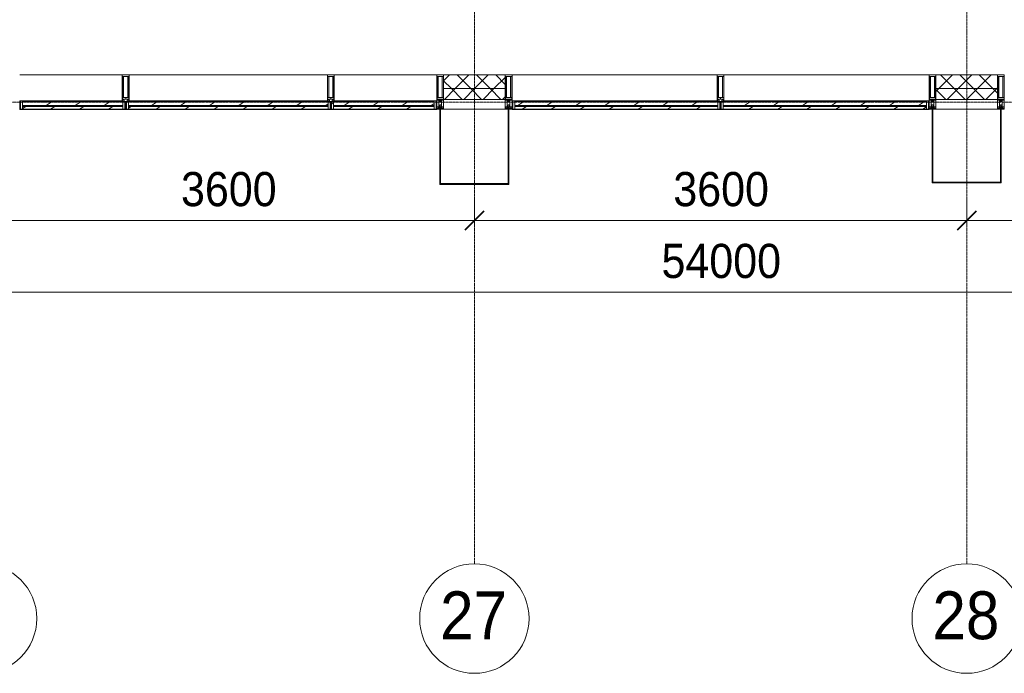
# Model space of a CAD drawing. Header units: millimetres. Extents: x 5617 to 140879, y 7718 to 151665.
# Tile 15 of 44: x 54600 to 61800, y 11226 to 16004. Entities that reach past the tile are written whole.
import ezdxf

# ---------------------------------------------------------------- set-up
doc = ezdxf.new("R2010")
doc.units = ezdxf.units.MM
doc.linetypes.add('ADSK_Линия сетки', pattern=[25, 20, -2.5, 0, -2.5])
doc.linetypes.add('Линия сетки', pattern=[25, 20, -2.5, 0, -2.5])
for name, color, linetype, lineweight in [('Импосты витража', 7, 'Continuous', 18), ('Колонны', 7, 'Continuous', 18), ('Оси', 7, 'Continuous', 9), ('Панели витража', 7, 'Continuous', 18), ('Размеры', 7, 'Continuous', 9), ('Размеры-100', 7, 'Continuous', 9), ('Стены разрез', 7, 'Continuous', 40), ('Стены штриховка', 7, 'Continuous', 40), ('Элементы узлов', 7, 'Continuous', 18)]:
    doc.layers.add(name, color=color, linetype=linetype, lineweight=lineweight)
doc.styles.add('Arial', font='arial.ttf', dxfattribs={"width": 0.9, "height": 250})
doc.styles.add('Arial_1', font='arial.ttf', dxfattribs={"width": 0.9, "height": 350})
doc.dimstyles.new('Основной_2_5_мм', dxfattribs={"dimscale": 304.8, "dimtxt": 255.06485, "dimasz": 0.463911, "dimexe": 0.492126, "dimexo": 0.492126, "dimgap": 0.098425, "dimtad": 1, "dimdec": 0, "dimdsep": 46, "dimtxsty": 'Arial', "dimblk1": 'OBLIQUE', "dimblk2": 'OBLIQUE', "dimsah": 1, "dimcen": 0.09, "dimdle": 0.492126, "dimazin": 2, "dimtfac": 1, "dimtdec": 4, "dimtix": 1, "dimtmove": 0, "dimatfit": 3, "dimfxl": 1, "dimtvp": 1, "dimtolj": 1, "dimtzin": 0, "dimlwd": 20, "dimlwe": 20, "dimarcsym": 2})
pattern_1 = [(45, (0, 0), (-70.71068, 70.71068), []), (135, (0, 0), (-70.71068, -70.71068), [])]
pattern_2 = [(225, (107287.5, 15350), (106.06602, -106.06602), [])]
pattern_3 = [(225, (106150, 15350), (106.06602, -106.06602), [])]
pattern_4 = [(225, (110512.5, 15350), (106.06602, -106.06602), [])]
pattern_5 = [(225, (108987.5, 15350), (106.06602, -106.06602), [])]
pattern_6 = [(225, (105012.5, 15350), (106.06602, -106.06602), [])]

# ---------------------------------------------------------------- blocks, each defined once
blk = doc.blocks.new('Rectangular Mullion - R_StandardFrame_50Wx250H-7119914-МКСС_К4_L01_1_4_350__Техпространство_лоток')
at = {"layer": 'Импосты витража', "color": 253, "lineweight": 5, "true_color": 0xaaaaaa}
blk.add_line((82525, 15350), (82975, 15350), dxfattribs=at)
blk = doc.blocks.new('Rectangular Mullion - 50Wx250H-2623690-МКСС_К4_L01_1_4_350__Техпространство_лоток')
at = {"layer": 'Элементы узлов', "color": 253, "lineweight": 5, "true_color": 0xaaaaaa}
for p, q in [((-25, 65.2), (-25, 250)), ((-25, 250), (0, 250)), ((-23, 237.3), (0, 237.3)), ((-23, 237.3), (-23, 73.6)), ((-14.9, 84), (-14.9, 237.3)), ((25, 250), (0, 250)), ((23, 237.3), (0, 237.3)), ((14.9, 84), (14.9, 237.3)), ((23, 237.3), (23, 73.6)), ((25, 65.2), (25, 250)), ((0, 84), (-23, 84)), ((-0.5, 73.6), (-23, 73.6)), ((0, 84), (23, 84)), ((0.5, 73.6), (23, 73.6)), ((-14, 65.2), (-25, 65.2)), ((-23.8, 14.6), (-25, 14.2)), ((-25, 0), (-25, 14.2)), ((-22.3, 17), (-23.8, 17)), ((-23.8, 17), (-23.8, 14.6)), ((-22.5, 10.6), (-23.8, 14.6)), ((-22.5, 10.6), (-23.7, 9.9)), ((-23.7, 1.3), (-23.7, 9.9)), ((-23.7, 1.3), (-11.8, 1.3)), ((-23.2, 10.2), (-22.5, 8)), ((-22.5, 8), (-22.5, 4.5)), ((-21.3, 4.5), (-22.5, 4.5)), ((-22.3, 17), (-22.3, 16)), ((-22.3, 16), (-21.3, 16)), ((-19, 17.6), (-21.3, 16)), ((-21.3, 4.5), (-21.3, 6.5)), ((-21.3, 6.5), (-14.2, 6.5)), ((-18.4, 16.6), (-19, 17.6)), ((-7.4, 16.6), (-18.4, 16.6)), ((-14.2, 6.5), (-14.2, 4.5)), ((-13.2, 4.5), (-14.2, 4.5)), ((-14, 71.3), (-14, 65.2)), ((-10, 71.3), (-14, 71.3)), ((-13.2, 4.5), (-12.2, 7.2)), ((-12.7, 7.6), (-11.3, 11.4)), ((-12.7, 7.6), (-11.8, 6.9)), ((-12.2, 9), (-12.2, 14.8)), ((-12.2, 14.8), (0, 14.8)), ((-11.8, 1.3), (-11.8, 6.9)), ((-10.5, 11.2), (-11.3, 11.4)), ((-10.5, 1.5), (-10.5, 11.2)), ((-4.8, 1.5), (-10.5, 1.5)), ((-10, 53), (-10, 71.3)), ((-8.7, 53), (-10, 53)), ((-10, 53), (-10, 17)), ((-10, 17), (-7.5, 17)), ((-8.7, 53), (-7, 54.7)), ((-8.5, 23), (-1.5, 30)), ((-8.5, 18.5), (-8.5, 23)), ((-7.5, 18.5), (-8.5, 18.5)), ((-7.5, 17), (-7.5, 18.5)), ((-7.4, 18), (-7.4, 16.6)), ((-2.6, 18), (-7.4, 18)), ((-7, 65.2), (-5.9, 67.3)), ((-7, 65.2), (-7, 54.7)), ((-4.1, 67.3), (-5.9, 67.3)), ((0, 8), (-4.8, 8)), ((-4.8, 1.5), (-4.8, 8)), ((-4.1, 67.3), (-2.9, 65.1)), ((-2.9, 65.1), (-2.9, 54.6)), ((-1.3, 53), (-2.9, 54.6)), ((-2.6, 18), (-2.6, 16.8)), ((-2.6, 16.8), (0, 16.8)), ((-1.5, 30), (0, 30)), ((0, 53), (-1.3, 53)), ((0, 53), (1.3, 53)), ((1.5, 30), (0, 30)), ((2.6, 16.8), (0, 16.8)), ((0, 14.8), (0, 16.8)), ((0, 14.8), (0, 16.8)), ((12.2, 14.8), (0, 14.8)), ((0, 0), (0, 8)), ((0, 8), (4.8, 8)), ((0, 0), (0, 8)), ((1.3, 53), (2.9, 54.6)), ((8.5, 23), (1.5, 30)), ((2.6, 18), (2.6, 16.8)), ((2.6, 18), (7.4, 18)), ((4.1, 67.3), (2.9, 65.1)), ((2.9, 65.1), (2.9, 54.6)), ((4.1, 67.3), (5.9, 67.3)), ((4.8, 1.5), (4.8, 8)), ((4.8, 1.5), (10.5, 1.5)), ((7, 65.2), (5.9, 67.3)), ((7, 65.2), (7, 54.7)), ((8.7, 53), (7, 54.7)), ((7.4, 18), (7.4, 16.6)), ((7.4, 16.6), (18.4, 16.6)), ((7.5, 18.5), (8.5, 18.5)), ((7.5, 17), (7.5, 18.5)), ((10, 17), (7.5, 17)), ((8.5, 18.5), (8.5, 23)), ((8.7, 53), (10, 53)), ((10, 71.3), (14, 71.3)), ((10, 53), (10, 71.3)), ((10, 53), (10, 17)), ((10.5, 11.2), (11.3, 11.4)), ((10.5, 1.5), (10.5, 11.2)), ((12.7, 7.6), (11.3, 11.4)), ((12.7, 7.6), (11.8, 6.9)), ((11.8, 1.3), (11.8, 6.9)), ((23.7, 1.3), (11.8, 1.3)), ((12.2, 9), (12.2, 14.8)), ((13.2, 4.5), (12.2, 7.2)), ((13.2, 4.5), (14.2, 4.5)), ((14, 71.3), (14, 65.2)), ((14, 65.2), (25, 65.2)), ((21.3, 6.5), (14.2, 6.5)), ((14.2, 6.5), (14.2, 4.5)), ((18.4, 16.6), (19, 17.6)), ((19, 17.6), (21.3, 16)), ((22.3, 16), (21.3, 16)), ((21.3, 4.5), (21.3, 6.5)), ((21.3, 4.5), (22.5, 4.5)), ((22.3, 17), (22.3, 16)), ((22.3, 17), (23.8, 17)), ((22.5, 10.6), (23.8, 14.6)), ((22.5, 10.6), (23.7, 9.9)), ((23.2, 10.2), (22.5, 8)), ((22.5, 8), (22.5, 4.5)), ((23.7, 1.3), (23.7, 9.9)), ((23.8, 17), (23.8, 14.6)), ((23.8, 14.6), (25, 14.2)), ((25, 0), (25, 14.2)), ((-25, 0), (0, 0)), ((25, 0), (0, 0))]:
    blk.add_line(p, q, dxfattribs=at)
for centre, start, end in [((-0.5, 73.1), 360, 90), ((0.5, 73.1), 90, 180)]:
    blk.add_arc(centre, 0.5, start, end, dxfattribs=at)
blk = doc.blocks.new('Rectangular Mullion - R_StandardFrame_50Wx250H-6301897-МКСС_К4_L01_1_4_350__Техпространство_лоток')
at = {"layer": 'Импосты витража', "color": 253, "lineweight": 5, "true_color": 0xaaaaaa}
for p, q in [((-25, 0), (-25, 250)), ((-25, 250), (25, 250)), ((25, 250), (25, 0)), ((-2.5, 0), (-25, 0)), ((25, 0), (2.5, 0))]:
    blk.add_line(p, q, dxfattribs=at)
blk = doc.blocks.new('A_PAN_VentilationGrill - Горизонтальные_Стекло-V36-МКСС_К4_L01_1_4_350__Техпространство_лоток')
at = {"layer": 'Панели витража', "lineweight": 5}
h = blk.add_hatch(dxfattribs=at)
h.set_pattern_fill('FP_114', color=256, style=0, pattern_type=2)
h.set_pattern_definition(pattern_2)
h.paths.add_polyline_path([(46.6, 3), (-357.5, 3), (-357.5, 0), (357.5, 0), (357.5, 3), (266.9, 3)])
h = blk.add_hatch(dxfattribs=at)
h.set_pattern_fill('FP_114', color=256, style=0, pattern_type=2)
h.set_pattern_definition(pattern_2)
h.paths.add_polyline_path([(-382.5, 0), (-382.5, -60), (-367.5, -60), (-367.5, 0)])
h.paths.add_polyline_path([(377.1, 0), (367.5, 0), (367.5, -55.2), (382.5, -55), (382.5, 0), (377.5, 0)])
h = blk.add_hatch(dxfattribs=at)
h.set_pattern_fill('FP_113', color=256, style=0, pattern_type=2)
h.set_pattern_definition([(213.056, (107287.5, 7082.59), (20.16186, -124.93236), [])])
h.paths.add_polyline_path([(46.6, 0), (-367.5, 0), (-367.5, -20), (367.5, -20), (367.5, 0), (266.9, 0)])
h = blk.add_hatch(dxfattribs=at)
h.set_pattern_fill('FP_115', color=256, style=0, pattern_type=2)
h.set_pattern_definition([(213.056, (107287.5, 7034.82), (20.16186, -124.93236), [])])
h.paths.add_polyline_path([(46.6, -26.6), (-367.5, -26.6), (-367.5, -55), (367.5, -55), (367.4, -26.6), (266.9, -26.6)])
h = blk.add_hatch(dxfattribs=at)
h.set_pattern_fill('FP_114', color=256, style=0, pattern_type=2)
h.set_pattern_definition(pattern_2)
h.paths.add_polyline_path([(362.5, -55), (-367.5, -55), (-367.5, -60), (362.5, -60), (362.5, -56.4)])
at = {"layer": 'Панели витража', "color": 253, "lineweight": 5, "true_color": 0xaaaaaa}
for p, q in [((-357.5, 3), (-387.5, 3)), ((-387.5, 3), (-387.5, -60)), ((-357.5, 0), (-357.5, 3)), ((357.5, 3), (-357.5, 3)), ((387.5, 3), (357.5, 3)), ((357.5, 3), (357.5, 0)), ((387.5, -55), (387.5, 3)), ((-387.5, -60), (-382.5, -60)), ((-382.5, -60), (-382.5, 0)), ((-382.5, 0), (-357.5, 0)), ((-367.5, -20), (-367.5, 0)), ((367.5, -20), (-367.5, -20)), ((-367.5, -20), (-367.5, -26.6)), ((-367.5, -26.6), (367.5, -26.6)), ((-367.5, -55), (-367.5, -26.6)), ((-367.5, -60), (-367.5, -55)), ((367.5, -55), (-367.5, -55)), ((362.5, -60), (-367.5, -60)), ((-357.5, 0), (357.5, 0)), ((357.5, 0), (382.5, 0)), ((367.5, 0), (367.5, -20)), ((367.5, -26.6), (367.5, -20)), ((367.5, -26.6), (367.5, -55)), ((382.5, 0), (382.5, -55))]:
    blk.add_line(p, q, dxfattribs=at)
blk = doc.blocks.new('Rectangular Mullion - R_InvisibleFrame_50Wx250H-7120486-МКСС_К4_L01_1_4_350__Техпространство_лоток')
at = {"layer": 'Импосты витража', "color": 253, "lineweight": 5, "true_color": 0xaaaaaa}
for p, q in [((85325, 15600), (86075, 15600)), ((86055, 15410), (86070, 15410))]:
    blk.add_line(p, q, dxfattribs=at)
blk = doc.blocks.new('A_PAN_VentilationGrill - Горизонтальные_Стекло-7120345-МКСС_К4_L01_1_4_350__Техпространство_лоток')
at = {"layer": 'Панели витража', "lineweight": 5}
h = blk.add_hatch(dxfattribs=at)
h.set_pattern_fill('FP_117', color=256, style=0, pattern_type=2)
h.set_pattern_definition(pattern_3)
h.paths.add_polyline_path([(-720, 3), (-720, 0), (720, 0), (720, 3), (-650.2, 3)])
h = blk.add_hatch(dxfattribs=at)
h.set_pattern_fill('FP_117', color=256, style=0, pattern_type=2)
h.set_pattern_definition(pattern_3)
h.paths.add_polyline_path([(-745, 0), (-745, -55), (-730, -55), (-730, 0)])
h.paths.add_polyline_path([(745, 0), (730, 0), (730, -55.2), (745, -55), (745, -20)])
h = blk.add_hatch(dxfattribs=at)
h.set_pattern_fill('FP_116', color=256, style=0, pattern_type=2)
h.set_pattern_definition([(213.056, (106150, 7082.59), (20.16186, -124.93236), [])])
h.paths.add_polyline_path([(720, 0), (-730, 0), (-730, -20), (730, -20), (730, 0)])
h = blk.add_hatch(dxfattribs=at)
h.set_pattern_fill('FP_118', color=256, style=0, pattern_type=2)
h.set_pattern_definition([(213.056, (106150, 7034.82), (20.16186, -124.93236), [])])
h.paths.add_polyline_path([(-727.2, -26.6), (-730, -26.6), (-729.9, -55), (730, -55), (729.9, -26.6), (-725, -26.6)])
h = blk.add_hatch(dxfattribs=at)
h.set_pattern_fill('FP_117', color=256, style=0, pattern_type=2)
h.set_pattern_definition(pattern_3)
h.paths.add_polyline_path([(725, -55), (-725, -55), (-724.1, -60), (725, -60), (725, -56.4)])
at = {"layer": 'Панели витража', "color": 253, "lineweight": 5, "true_color": 0xaaaaaa}
for p, q in [((-720, 3), (-750, 3)), ((-750, 3), (-750, -55)), ((-720, 0), (-720, 3)), ((720, 3), (-720, 3)), ((750, 3), (720, 3)), ((720, 3), (720, 0)), ((750, -55), (750, 3)), ((-745, -55), (-745, 0)), ((-745, 0), (-720, 0)), ((-730, -20), (-730, 0)), ((730, -20), (-730, -20)), ((-730, -20), (-730, -26.6)), ((-730, -26.6), (730, -26.6)), ((-730, -55), (-730, -26.6)), ((730, -55), (-730, -55)), ((725, -60), (-725, -60)), ((-720, 0), (720, 0)), ((720, 0), (745, 0)), ((730, 0), (730, -20)), ((730, -26.6), (730, -20)), ((730, -26.6), (730, -55)), ((745, 0), (745, -55))]:
    blk.add_line(p, q, dxfattribs=at)
blk = doc.blocks.new('Rectangular Mullion - R_InvisibleFrame_50Wx250H-7120340-МКСС_К4_L01_1_4_350__Техпространство_лоток')
at = {"layer": 'Импосты витража', "color": 253, "lineweight": 5, "true_color": 0xaaaaaa}
blk.add_line((105425, 15600), (106875, 15600), dxfattribs=at)
blk = doc.blocks.new('Rectangular Mullion - 50Wx250H-V6-МКСС_К4_L01_1_4_350__Техпространство_лоток')
at = {"layer": 'Элементы узлов', "color": 253, "lineweight": 5, "true_color": 0xaaaaaa}
for p, q in [((0, 250), (-25, 250)), ((-25, 250), (-25, 237.3)), ((-25, 65.2), (-25, 250)), ((-25, 250), (0, 250)), ((-23, 237.3), (0, 237.3)), ((-23, 237.3), (0, 237.3)), ((-23, 237.3), (-23, 73.6)), ((0, 237.3), (-14.9, 237.3)), ((-14.9, 237.3), (-14.9, 84)), ((-14.9, 84), (-14.9, 237.3)), ((25, 250), (0, 250)), ((25, 250), (0, 250)), ((14.9, 237.3), (0, 237.3)), ((0, 237.3), (23, 237.3)), ((23, 237.3), (0, 237.3)), ((14.9, 84), (14.9, 237.3)), ((14.9, 84), (14.9, 237.3)), ((23, 237.3), (23, 73.6)), ((25, 237.3), (25, 250)), ((25, 65.2), (25, 250)), ((-25, 73.6), (-25, 65.2)), ((0, 84), (-23, 84)), ((-23, 84), (-23, 73.6)), ((0, 84), (-23, 84)), ((-23, 73.6), (0, 73.6)), ((0, 73.6), (-23, 73.6)), ((-0.5, 73.6), (-23, 73.6)), ((-14.9, 84), (0, 84)), ((0, 84), (14.9, 84)), ((23, 84), (0, 84)), ((0, 84), (0, 73.6)), ((0, 84), (23, 84)), ((0, 73.6), (0, 84)), ((0, 73.6), (23, 73.6)), ((23, 73.6), (0, 73.6)), ((0.5, 73.6), (23, 73.6)), ((23, 73.6), (23, 84)), ((25, 65.2), (25, 73.6)), ((-25, 65.2), (-25, 60.2)), ((-10, 65.2), (-25, 65.2)), ((-25, 65.2), (-25, 60.2)), ((-25, 65.2), (-10, 65.2)), ((-10, 65.2), (-25, 65.2)), ((-10, 55), (-14, 55)), ((-14, 55), (-10, 55)), ((-10, 55), (-10, 65.2)), ((-10, 65.2), (-10, 55)), ((-10, 55), (-10, 65.2)), ((-10, 55), (0, 55)), ((0, 55), (-10, 55)), ((0, 55), (10, 55)), ((0, 55), (10, 55)), ((10, 65.2), (10, 55)), ((25, 65.2), (10, 65.2)), ((10, 55), (10, 65.2)), ((10, 65.2), (25, 65.2)), ((10, 65.2), (25, 65.2)), ((10, 55), (10, 65.2)), ((10, 55), (14, 55)), ((10, 55), (14, 55)), ((25, 65.2), (25, 60.2)), ((25, 60.2), (25, 65.2))]:
    blk.add_line(p, q, dxfattribs=at)
for centre, start, end in [((-14, 69.1), 218.97226, 270), ((-14, 69.1), 218.97226, 270), ((-14, 69.1), 218.97226, 270), ((14, 69.1), 270, 321.02774), ((14, 69.1), 270, 321.02774), ((14, 69.1), 270, 321.02774)]:
    blk.add_arc(centre, 14.1, start, end, dxfattribs=at)
blk = doc.blocks.new('Rectangular Mullion - R_InvisibleFrame_50Wx250H-V7-МКСС_К4_L01_1_4_350__Техпространство_лоток')
at = {"layer": 'Импосты витража', "color": 253, "lineweight": 5, "true_color": 0xaaaaaa}
for p, q in [((-25, 73.6), (-25, 237.3)), ((25, 237.3), (25, 73.6))]:
    blk.add_line(p, q, dxfattribs=at)
blk = doc.blocks.new('A_PAN_VentilationGrill - Горизонтальные_Стекло-V37-МКСС_К4_L01_1_4_350__Техпространство_лоток')
at = {"layer": 'Панели витража', "lineweight": 5}
h = blk.add_hatch(dxfattribs=at)
h.set_pattern_fill('FP_120', color=256, style=0, pattern_type=2)
h.set_pattern_definition(pattern_4)
h.paths.add_polyline_path([(732.5, 3), (-732.5, 3), (-732.5, 0), (732.5, 0)])
h = blk.add_hatch(dxfattribs=at)
h.set_pattern_fill('FP_120', color=256, style=0, pattern_type=2)
h.set_pattern_definition(pattern_4)
h.paths.add_polyline_path([(-757.5, 0), (-757.5, -60), (-742.5, -60), (-742.5, 0)])
h.paths.add_polyline_path([(757.5, 0), (742.5, 0), (742.5, -55.2), (757.5, -55), (757.5, -20)])
h = blk.add_hatch(dxfattribs=at)
h.set_pattern_fill('FP_119', color=256, style=0, pattern_type=2)
h.set_pattern_definition([(213.056, (110512.5, 7082.59), (20.16186, -124.93236), [])])
h.paths.add_polyline_path([(627.2, 0), (-742.5, 0), (-742.5, -20), (742.5, -20), (742.5, 0), (732.5, 0)])
h = blk.add_hatch(dxfattribs=at)
h.set_pattern_fill('FP_121', color=256, style=0, pattern_type=2)
h.set_pattern_definition([(213.056, (110512.5, 7034.82), (20.16186, -124.93236), [])])
h.paths.add_polyline_path([(-254.3, -26.6), (-742.5, -26.6), (-742.5, -55), (742.5, -55), (742.4, -26.6), (627.2, -26.6)])
h = blk.add_hatch(dxfattribs=at)
h.set_pattern_fill('FP_120', color=256, style=0, pattern_type=2)
h.set_pattern_definition(pattern_4)
h.paths.add_polyline_path([(627.2, -55), (-742.5, -55), (-742.5, -60), (737.5, -60), (737.4, -55)])
at = {"layer": 'Панели витража', "color": 253, "lineweight": 5, "true_color": 0xaaaaaa}
for p, q in [((-732.5, 3), (-762.5, 3)), ((-762.5, 3), (-762.5, -60)), ((-732.5, 0), (-732.5, 3)), ((732.5, 3), (-732.5, 3)), ((762.5, 3), (732.5, 3)), ((732.5, 3), (732.5, 0)), ((762.5, -55), (762.5, 3)), ((-762.5, -60), (-757.5, -60)), ((-757.5, -60), (-757.5, 0)), ((-757.5, 0), (-732.5, 0)), ((-742.5, -20), (-742.5, 0)), ((742.5, -20), (-742.5, -20)), ((-742.5, -20), (-742.5, -26.6)), ((-742.5, -26.6), (742.5, -26.6)), ((-742.5, -55), (-742.5, -26.6)), ((-742.5, -60), (-742.5, -55)), ((742.5, -55), (-742.5, -55)), ((737.4, -60), (-742.5, -60)), ((-732.5, 0), (732.5, 0)), ((732.5, 0), (757.5, 0)), ((742.5, 0), (742.5, -20)), ((742.5, -26.6), (742.5, -20)), ((742.5, -26.6), (742.5, -55)), ((757.5, 0), (757.5, -55))]:
    blk.add_line(p, q, dxfattribs=at)
blk = doc.blocks.new('Rectangular Mullion - R_InvisibleFrame_50Wx250H-7119915-МКСС_К4_L01_1_4_350__Техпространство_лоток')
at = {"layer": 'Импосты витража', "color": 253, "lineweight": 5, "true_color": 0xaaaaaa}
for p, q in [((88175, 15600), (89675, 15600)), ((89655, 15410), (89670, 15410))]:
    blk.add_line(p, q, dxfattribs=at)
blk = doc.blocks.new('Rectangular Mullion - R_StandardFrame_50Wx250H-V10-МКСС_К4_L01_1_4_350__Техпространство_лоток')
at = {"layer": 'Импосты витража', "color": 253, "lineweight": 5, "true_color": 0xaaaaaa}
for p, q in [((-25, 0), (-25, 250)), ((-25, 250), (25, 250)), ((25, 250), (25, 0)), ((-2.5, 0), (-25, 0)), ((25, 0), (2.5, 0))]:
    blk.add_line(p, q, dxfattribs=at)
blk = doc.blocks.new('A_PAN_VentilationGrill - Горизонтальные_Стекло-V39-МКСС_К4_L01_1_4_350__Техпространство_лоток')
at = {"layer": 'Панели витража', "lineweight": 5}
h = blk.add_hatch(dxfattribs=at)
h.set_pattern_fill('FP_126', color=256, style=0, pattern_type=2)
h.set_pattern_definition(pattern_5)
h.paths.add_polyline_path([(-677.4, 3), (-732.5, 3), (-732.5, 0), (732.5, 0), (732.5, 3), (-457.1, 3)])
h = blk.add_hatch(dxfattribs=at)
h.set_pattern_fill('FP_126', color=256, style=0, pattern_type=2)
h.set_pattern_definition(pattern_5)
h.paths.add_polyline_path([(-757.5, 0), (-757.5, -55), (-742.5, -55), (-742.5, 0)])
h.paths.add_polyline_path([(742.5, 0), (742.5, -60), (757.5, -60), (757.5, 0)])
h = blk.add_hatch(dxfattribs=at)
h.set_pattern_fill('FP_125', color=256, style=0, pattern_type=2)
h.set_pattern_definition([(213.056, (108987.5, 7082.59), (20.16186, -124.93236), [])])
h.paths.add_polyline_path([(742.5, 0), (-742.5, 0), (-742.5, -20), (742.5, -20)])
h = blk.add_hatch(dxfattribs=at)
h.set_pattern_fill('FP_127', color=256, style=0, pattern_type=2)
h.set_pattern_definition([(213.056, (108987.5, 7034.82), (20.16186, -124.93236), [])])
h.paths.add_polyline_path([(-737.5, -26.6), (-742.5, -26.6), (-742.4, -55), (742.5, -55), (742.5, -26.6), (-677.4, -26.6)])
h = blk.add_hatch(dxfattribs=at)
h.set_pattern_fill('FP_126', color=256, style=0, pattern_type=2)
h.set_pattern_definition(pattern_5)
h.paths.add_polyline_path([(742.5, -55), (-737.5, -55), (-736.6, -60), (742.5, -60)])
at = {"layer": 'Панели витража', "color": 253, "lineweight": 5, "true_color": 0xaaaaaa}
for p, q in [((-732.5, 3), (-762.5, 3)), ((-762.5, 3), (-762.5, -55)), ((-732.5, 0), (-732.5, 3)), ((732.5, 3), (-732.5, 3)), ((762.5, 3), (732.5, 3)), ((732.5, 3), (732.5, 0)), ((762.5, -60), (762.5, 3)), ((-757.5, -55), (-757.5, 0)), ((-757.5, 0), (-732.5, 0)), ((-742.5, -20), (-742.5, 0)), ((742.5, -20), (-742.5, -20)), ((-742.5, -20), (-742.5, -26.6)), ((-742.5, -26.6), (742.5, -26.6)), ((-742.5, -55), (-742.5, -26.6)), ((742.5, -55), (-742.5, -55)), ((742.5, -60), (-737.5, -60)), ((-732.5, 0), (732.5, 0)), ((732.5, 0), (757.5, 0)), ((742.5, 0), (742.5, -20)), ((742.5, -26.6), (742.5, -20)), ((742.5, -26.6), (742.5, -55)), ((742.5, -55), (742.5, -60)), ((757.5, 0), (757.5, -60)), ((757.5, -60), (762.5, -60))]:
    blk.add_line(p, q, dxfattribs=at)
blk = doc.blocks.new('Rectangular Mullion - R_InvisibleFrame_50Wx250H-7119928-МКСС_К4_L01_1_4_350__Техпространство_лоток')
at = {"layer": 'Импосты витража', "color": 253, "lineweight": 5, "true_color": 0xaaaaaa}
for p, q in [((136550, 26575), (136550, 28075)), ((136740, 26580), (136740, 26595))]:
    blk.add_line(p, q, dxfattribs=at)
blk = doc.blocks.new('A_SLK_PAN_Type1 - Прямой тип панели-6537217-МКСС_К4_L01_1_4_350__Техпространство_лоток')
at = {"layer": 'Колонны', "lineweight": 5}
for p, q in [((-252.5, 540), (252.5, 540)), ((-252.5, 0), (-252.5, 540)), ((-247.5, 535), (-247.5, 0)), ((247.5, 535), (-247.5, 535)), ((247.5, 0), (247.5, 535)), ((252.5, 540), (252.5, 0)), ((-247.5, 0), (-252.5, 0)), ((252.5, 0), (247.5, 0))]:
    blk.add_line(p, q, dxfattribs=at)
blk = doc.blocks.new('A_SLK_PAN_Type1 - Прямой тип панели-6537218-МКСС_К4_L01_1_4_350__Техпространство_лоток')
at = {"layer": 'Колонны', "lineweight": 5}
for p, q in [((-252.5, 550), (252.5, 550)), ((-252.5, 0), (-252.5, 550)), ((-247.5, 545), (-247.5, 0)), ((247.5, 545), (-247.5, 545)), ((247.5, 0), (247.5, 545)), ((252.5, 550), (252.5, 0)), ((-247.5, 0), (-252.5, 0)), ((252.5, 0), (247.5, 0))]:
    blk.add_line(p, q, dxfattribs=at)
blk = doc.blocks.new('A_PAN_VentilationGrill - Горизонтальные_Стекло-V73-МКСС_К4_L01_1_4_350__Техпространство_лоток')
at = {"layer": 'Панели витража', "lineweight": 5}
h = blk.add_hatch(dxfattribs=at)
h.set_pattern_fill('FP_231', color=256, style=0, pattern_type=2)
h.set_pattern_definition(pattern_6)
h.paths.add_polyline_path([(-357.5, 3), (-357.5, 0), (357.5, 0), (357.5, 3), (-355.3, 3)])
h = blk.add_hatch(dxfattribs=at)
h.set_pattern_fill('FP_231', color=256, style=0, pattern_type=2)
h.set_pattern_definition(pattern_6)
h.paths.add_polyline_path([(-382.5, 0), (-382.5, -55), (-367.5, -55), (-367.5, 0)])
h.paths.add_polyline_path([(367.5, 0), (367.5, -60), (382.5, -60), (382.5, 0)])
h = blk.add_hatch(dxfattribs=at)
h.set_pattern_fill('FP_230', color=256, style=0, pattern_type=2)
h.set_pattern_definition([(213.056, (105012.5, 7082.59), (20.16186, -124.93236), [])])
h.paths.add_polyline_path([(357.5, 0), (-367.5, 0), (-367.5, -20), (367.5, -20), (367.5, 0)])
h = blk.add_hatch(dxfattribs=at)
h.set_pattern_fill('FP_232', color=256, style=0, pattern_type=2)
h.set_pattern_definition([(213.056, (105012.5, 7034.82), (20.16186, -124.93236), [])])
h.paths.add_polyline_path([(-362.5, -26.6), (-367.5, -26.6), (-367.4, -55), (367.5, -55), (367.5, -26.6), (-355.3, -26.6)])
h = blk.add_hatch(dxfattribs=at)
h.set_pattern_fill('FP_231', color=256, style=0, pattern_type=2)
h.set_pattern_definition(pattern_6)
h.paths.add_polyline_path([(367.5, -55), (-362.5, -55), (-361.6, -60), (367.5, -60)])
at = {"layer": 'Панели витража', "color": 253, "lineweight": 5, "true_color": 0xaaaaaa}
for p, q in [((-357.5, 3), (-387.5, 3)), ((-387.5, 3), (-387.5, -55)), ((-357.5, 0), (-357.5, 3)), ((357.5, 3), (-357.5, 3)), ((387.5, 3), (357.5, 3)), ((357.5, 3), (357.5, 0)), ((387.5, -60), (387.5, 3)), ((-382.5, -55), (-382.5, 0)), ((-382.5, 0), (-357.5, 0)), ((-367.5, -20), (-367.5, 0)), ((367.5, -20), (-367.5, -20)), ((-367.5, -20), (-367.5, -26.6)), ((-367.5, -26.6), (367.5, -26.6)), ((-367.5, -55), (-367.5, -26.6)), ((367.5, -55), (-367.5, -55)), ((367.5, -60), (-362.5, -60)), ((-357.5, 0), (357.5, 0)), ((357.5, 0), (382.5, 0)), ((367.5, 0), (367.5, -20)), ((367.5, -26.6), (367.5, -20)), ((367.5, -26.6), (367.5, -55)), ((367.5, -55), (367.5, -60)), ((382.5, 0), (382.5, -60)), ((382.5, -60), (387.5, -60))]:
    blk.add_line(p, q, dxfattribs=at)
blk = doc.blocks.new('Rectangular Mullion - R_InvisibleFrame_50Wx250H-7119916-МКСС_К4_L01_1_4_350__Техпространство_лоток')
at = {"layer": 'Импосты витража', "color": 253, "lineweight": 5, "true_color": 0xaaaaaa}
for p, q in [((136550, 22475), (136550, 23225)), ((136740, 22480), (136740, 22495))]:
    blk.add_line(p, q, dxfattribs=at)
blk = doc.blocks.new('135_SLK_K4_AR_FCD_rvt-1-МКСС_К4_L01_1_4_350__Техпространство_лоток')
at = {"layer": 'Стены разрез', "lineweight": 5, "true_color": 0xaaaaaa}
h = blk.add_hatch(dxfattribs=at)
h.set_pattern_fill('FP_34', color=253, style=0, pattern_type=2)
h.set_pattern_definition(pattern_1)
h.paths.add_polyline_path([(108175, 15500), (108175, 15600), (107725, 15600), (107725, 15500), (108122.4, 15500)])
h = blk.add_hatch(dxfattribs=at)
h.set_pattern_fill('FP_34', color=253, style=0, pattern_type=2)
h.set_pattern_definition(pattern_1)
h.paths.add_polyline_path([(111775, 15500), (111775, 15600), (111325, 15600), (111325, 15500), (111648.2, 15500)])
h = blk.add_hatch(dxfattribs=at)
h.set_pattern_fill('FP_34', color=253, style=0, pattern_type=2)
h.set_pattern_definition(pattern_1)
h.paths.add_polyline_path([(107725, 15420), (108175, 15420), (108175, 15500), (107725, 15500)])
h = blk.add_hatch(dxfattribs=at)
h.set_pattern_fill('FP_34', color=253, style=0, pattern_type=2)
h.set_pattern_definition(pattern_1)
h.paths.add_polyline_path([(111325, 15420), (111775, 15420), (111775, 15500), (111325, 15500)])
at = {"layer": 'Стены разрез', "color": 253, "lineweight": 9, "true_color": 0xaaaaaa}
for p, q in [((108175, 15600), (107725, 15600)), ((107725, 15600), (107725, 15420)), ((108175, 15420), (108175, 15600)), ((111775, 15600), (111325, 15600)), ((111325, 15600), (111325, 15420)), ((111775, 15420), (111775, 15600)), ((107725, 15420), (108175, 15420)), ((111325, 15420), (111775, 15420))]:
    blk.add_line(p, q, dxfattribs=at)
at = {"layer": 'Стены штриховка', "color": 253, "lineweight": 9, "true_color": 0xaaaaaa}
for p, q in [((107725, 15500), (108175, 15500)), ((111325, 15500), (111775, 15500))]:
    blk.add_line(p, q, dxfattribs=at)
at = {"layer": 'Импосты витража', "color": 253, "lineweight": 5, "true_color": 0xaaaaaa, "rotation": 270.0000000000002}
for name, p in [('Rectangular Mullion - R_InvisibleFrame_50Wx250H-7119916-МКСС_К4_L01_1_4_350__Техпространство_лоток', (82150, 152150)), ('Rectangular Mullion - R_InvisibleFrame_50Wx250H-7119928-МКСС_К4_L01_1_4_350__Техпространство_лоток', (81650, 152150))]:
    blk.add_blockref(name, p, dxfattribs=at)
at = {"layer": 'Импосты витража', "color": 253, "lineweight": 5, "true_color": 0xaaaaaa, "extrusion": (0, 0, -1)}
for name, p in [('Rectangular Mullion - 50Wx250H-V6-МКСС_К4_L01_1_4_350__Техпространство_лоток', (-105400, 15350)), ('Rectangular Mullion - R_InvisibleFrame_50Wx250H-V7-МКСС_К4_L01_1_4_350__Техпространство_лоток', (-105400, 15350)), ('Rectangular Mullion - 50Wx250H-V6-МКСС_К4_L01_1_4_350__Техпространство_лоток', (-106900, 15350)), ('Rectangular Mullion - R_InvisibleFrame_50Wx250H-V7-МКСС_К4_L01_1_4_350__Техпространство_лоток', (-106900, 15350)), ('Rectangular Mullion - 50Wx250H-2623690-МКСС_К4_L01_1_4_350__Техпространство_лоток', (-107700, 15350)), ('Rectangular Mullion - R_StandardFrame_50Wx250H-6301897-МКСС_К4_L01_1_4_350__Техпространство_лоток', (-107700, 15350)), ('Rectangular Mullion - 50Wx250H-2623690-МКСС_К4_L01_1_4_350__Техпространство_лоток', (-108200, 15350)), ('Rectangular Mullion - R_StandardFrame_50Wx250H-6301897-МКСС_К4_L01_1_4_350__Техпространство_лоток', (-108200, 15350)), ('Rectangular Mullion - 50Wx250H-V6-МКСС_К4_L01_1_4_350__Техпространство_лоток', (-109750, 15350)), ('Rectangular Mullion - R_InvisibleFrame_50Wx250H-V7-МКСС_К4_L01_1_4_350__Техпространство_лоток', (-109750, 15350)), ('Rectangular Mullion - 50Wx250H-2623690-МКСС_К4_L01_1_4_350__Техпространство_лоток', (-111300, 15350)), ('Rectangular Mullion - R_StandardFrame_50Wx250H-V10-МКСС_К4_L01_1_4_350__Техпространство_лоток', (-111300, 15350)), ('Rectangular Mullion - 50Wx250H-2623690-МКСС_К4_L01_1_4_350__Техпространство_лоток', (-111800, 15350)), ('Rectangular Mullion - R_StandardFrame_50Wx250H-6301897-МКСС_К4_L01_1_4_350__Техпространство_лоток', (-111800, 15350))]:
    blk.add_blockref(name, p, dxfattribs=at)
at = {"layer": 'Импосты витража', "color": 253, "lineweight": 5, "true_color": 0xaaaaaa}
for name, p in [('Rectangular Mullion - R_InvisibleFrame_50Wx250H-7120340-МКСС_К4_L01_1_4_350__Техпространство_лоток', (0, 0)), ('Rectangular Mullion - R_InvisibleFrame_50Wx250H-7120486-МКСС_К4_L01_1_4_350__Техпространство_лоток', (21600, 0)), ('Rectangular Mullion - R_InvisibleFrame_50Wx250H-7119915-МКСС_К4_L01_1_4_350__Техпространство_лоток', (21600, 0)), ('Rectangular Mullion - R_StandardFrame_50Wx250H-7119914-МКСС_К4_L01_1_4_350__Техпространство_лоток', (25200, 0)), ('Rectangular Mullion - R_StandardFrame_50Wx250H-7119914-МКСС_К4_L01_1_4_350__Техпространство_лоток', (28800, 0))]:
    blk.add_blockref(name, p, dxfattribs=at)
at = {"layer": 'Колонны', "color": 253, "lineweight": 5, "true_color": 0xaaaaaa, "rotation": 180}
for name, p in [('A_SLK_PAN_Type1 - Прямой тип панели-6537218-МКСС_К4_L01_1_4_350__Техпространство_лоток', (107950, 15350)), ('A_SLK_PAN_Type1 - Прямой тип панели-6537217-МКСС_К4_L01_1_4_350__Техпространство_лоток', (111550, 15350))]:
    blk.add_blockref(name, p, dxfattribs=at)
at = {"layer": 'Панели витража', "color": 253, "lineweight": 5, "true_color": 0xaaaaaa, "rotation": 180}
for name, p in [('A_PAN_VentilationGrill - Горизонтальные_Стекло-V73-МКСС_К4_L01_1_4_350__Техпространство_лоток', (105012.5, 15350)), ('A_PAN_VentilationGrill - Горизонтальные_Стекло-7120345-МКСС_К4_L01_1_4_350__Техпространство_лоток', (106150, 15350)), ('A_PAN_VentilationGrill - Горизонтальные_Стекло-V36-МКСС_К4_L01_1_4_350__Техпространство_лоток', (107287.5, 15350)), ('A_PAN_VentilationGrill - Горизонтальные_Стекло-V39-МКСС_К4_L01_1_4_350__Техпространство_лоток', (108987.5, 15350)), ('A_PAN_VentilationGrill - Горизонтальные_Стекло-V37-МКСС_К4_L01_1_4_350__Техпространство_лоток', (110512.5, 15350))]:
    blk.add_blockref(name, p, dxfattribs=at)
blk = doc.blocks.new('Ось сетки - Круг_Ø8 мм-6577-МКСС_К4_L01_1_4_350__Техпространство_лоток')
at = {"layer": 'Оси', "lineweight": 20}
for start, end in [(360, 180), (180, 360)]:
    blk.add_arc((0, 0), 4, start, end, dxfattribs=at)
blk = doc.blocks.new('DIMBLOCK17-МКСС_К4_L01_1_4_350__Техпространство_лоток')
at = {"layer": 'Размеры-100', "lineweight": 20, "transparency": 16777216}
for p, q in [((54324.8, 14535.5), (54324.8, 14685.5)), ((57924.8, 14535.5), (57924.8, 14685.5)), ((54324.8, 14535.5), (57924.8, 14535.5)), ((54324.8, 14535.5), (54324.8, 14485.5)), ((57924.8, 14535.5), (57924.8, 14485.5))]:
    blk.add_line(p, q, dxfattribs=at)
at = {"layer": 'Размеры-100', "lineweight": 40, "transparency": 16777216}
for p, q in [((54324.8, 14535.5), (54395.5, 14606.2)), ((57924.8, 14535.5), (57995.5, 14606.2)), ((54324.8, 14535.5), (54254.1, 14464.8)), ((57924.8, 14535.5), (57854.1, 14464.8))]:
    blk.add_line(p, q, dxfattribs=at)
at = {"layer": 'Размеры-100', "color": 0, "lineweight": 20, "transparency": 16777216, "insert": (55779.5, 14890.1), "char_height": 250, "width": 828.765, "attachment_point": 1, "line_spacing_factor": 0.941778, "style": 'Arial'}
blk.add_mtext('3600', dxfattribs=at)
blk = doc.blocks.new('_Oblique')
at = {"color": 0, "linetype": 'ByBlock', "lineweight": -2}
blk.add_line((-0.5, -0.5), (0.5, 0.5), dxfattribs=at)
blk = doc.blocks.new('DIMBLOCK18-МКСС_К4_L01_1_4_350__Техпространство_лоток')
at = {"layer": 'Размеры-100', "lineweight": 20, "transparency": 16777216}
for p, q in [((57924.8, 14535.5), (57924.8, 14685.5)), ((61524.8, 14535.5), (61524.8, 14685.5)), ((57924.8, 14535.5), (61524.8, 14535.5)), ((57924.8, 14535.5), (57924.8, 14485.5)), ((61524.8, 14535.5), (61524.8, 14485.5))]:
    blk.add_line(p, q, dxfattribs=at)
at = {"layer": 'Размеры-100', "lineweight": 40, "transparency": 16777216}
for p, q in [((57924.8, 14535.5), (57995.5, 14606.2)), ((61524.8, 14535.5), (61595.5, 14606.2)), ((57924.8, 14535.5), (57854.1, 14464.8)), ((61524.8, 14535.5), (61454.1, 14464.8))]:
    blk.add_line(p, q, dxfattribs=at)
at = {"layer": 'Размеры-100', "color": 0, "lineweight": 20, "transparency": 16777216, "insert": (59379.5, 14890.1), "char_height": 250, "width": 828.765, "attachment_point": 1, "line_spacing_factor": 0.941778, "style": 'Arial'}
blk.add_mtext('3600', dxfattribs=at)
blk = doc.blocks.new('DIMBLOCK19-МКСС_К4_L01_1_4_350__Техпространство_лоток')
at = {"layer": 'Размеры-100', "lineweight": 20, "transparency": 16777216}
for p, q in [((61524.8, 14535.5), (61524.8, 14685.5)), ((65124.8, 14535.5), (65124.8, 14685.5)), ((61524.8, 14535.5), (65124.8, 14535.5)), ((61524.8, 14535.5), (61524.8, 14485.5)), ((65124.8, 14535.5), (65124.8, 14485.5))]:
    blk.add_line(p, q, dxfattribs=at)
at = {"layer": 'Размеры-100', "lineweight": 40, "transparency": 16777216}
for p, q in [((61524.8, 14535.5), (61595.5, 14606.2)), ((65124.8, 14535.5), (65195.5, 14606.2)), ((61524.8, 14535.5), (61454.1, 14464.8)), ((65124.8, 14535.5), (65054.1, 14464.8))]:
    blk.add_line(p, q, dxfattribs=at)
at = {"layer": 'Размеры-100', "color": 0, "lineweight": 20, "transparency": 16777216, "insert": (62979.5, 14890.1), "char_height": 250, "width": 828.765, "attachment_point": 1, "line_spacing_factor": 0.941778, "style": 'Arial'}
blk.add_mtext('3600', dxfattribs=at)
blk = doc.blocks.new('DIMBLOCK29-МКСС_К4_L01_1_4_350__Техпространство_лоток')
at = {"layer": 'Размеры-100', "lineweight": 20, "transparency": 16777216}
for p, q in [((32724.8, 14010.6), (32724.8, 14160.6)), ((86724.8, 14010.6), (86724.8, 14160.6)), ((32574.8, 14010.6), (86874.8, 14010.6)), ((32724.8, 14010.6), (32724.8, 13960.6)), ((86724.8, 14010.6), (86724.8, 13960.6))]:
    blk.add_line(p, q, dxfattribs=at)
at = {"layer": 'Размеры-100', "lineweight": 40, "transparency": 16777216}
for p, q in [((32724.8, 14010.6), (32795.5, 14081.3)), ((86724.8, 14010.6), (86795.5, 14081.3)), ((32724.8, 14010.6), (32654.1, 13939.9)), ((86724.8, 14010.6), (86654.1, 13939.9))]:
    blk.add_line(p, q, dxfattribs=at)
at = {"layer": 'Размеры-100', "color": 0, "lineweight": 20, "transparency": 16777216, "insert": (59293.1, 14365.2), "char_height": 250, "width": 1035.956, "attachment_point": 1, "line_spacing_factor": 0.941778, "style": 'Arial'}
blk.add_mtext('54000', dxfattribs=at)

msp = doc.modelspace()

# ---------------------------------------------------------------- linework, layer by layer
at = {"layer": 'Оси', "linetype": 'Линия сетки'}
for p, q in [((57924.8, 12025.7), (57924.8, 32990)), ((61524.8, 12025.7), (61524.8, 32990))]:
    msp.add_line(p, q, dxfattribs=at)
at = {"layer": 'Оси', "linetype": 'ADSK_Линия сетки'}
msp.add_line((86724.8, 15400), (26901, 15400), dxfattribs=at)

# ---------------------------------------------------------------- block references
at = {"lineweight": 5}
msp.add_blockref('135_SLK_K4_AR_FCD_rvt-1-МКСС_К4_L01_1_4_350__Техпространство_лоток', (-50025.2, 0), dxfattribs=at)
at = {"layer": 'Оси', "lineweight": 20, "xscale": 99.99999999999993, "yscale": 99.99999999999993, "zscale": 99.99999999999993}
for p in [(54324.8, 11625.7), (57924.8, 11625.7), (61524.8, 11625.7)]:
    msp.add_blockref('Ось сетки - Круг_Ø8 мм-6577-МКСС_К4_L01_1_4_350__Техпространство_лоток', p, dxfattribs=at)

# ---------------------------------------------------------------- texts
at = {"layer": 'Оси', "char_height": 350, "width": 606.076, "attachment_point": 1, "style": 'Arial_1'}
for s, insert in [('27', (57674.2, 11824.7)), ('28', (61274.2, 11824.7))]:
    msp.add_mtext(s, dxfattribs=dict(at, insert=insert))

# ---------------------------------------------------------------- dimensions: what is measured, and where the dimension line sits
at = {"layer": 'Размеры', "lineweight": 20}
for base, p1, p2, override, picture, middle in [((57924.8, 14535.5), (54324.8, 14635.5), (57924.8, 14635.5), {"dimpost": '<>', "dimfxl": 3600}, 'DIMBLOCK17-МКСС_К4_L01_1_4_350__Техпространство_лоток', (56124.8, 14693.3)), ((61524.8, 14535.5), (57924.8, 14635.5), (61524.8, 14635.5), {"dimpost": '<>', "dimfxl": 3600}, 'DIMBLOCK18-МКСС_К4_L01_1_4_350__Техпространство_лоток', (59724.8, 14693.3)), ((65124.8, 14535.5), (61524.8, 14635.5), (65124.8, 14635.5), {"dimpost": '<>', "dimfxl": 3600}, 'DIMBLOCK19-МКСС_К4_L01_1_4_350__Техпространство_лоток', (63324.8, 14693.3)), ((86724.8, 14010.6), (32724.8, 14110.6), (86724.8, 14110.6), {"dimpost": '<>', "dimfxl": 54000}, 'DIMBLOCK29-МКСС_К4_L01_1_4_350__Техпространство_лоток', (59724.8, 14168.2))]:
    dim = msp.add_linear_dim(base=base, p1=p1, p2=p2, dimstyle='Основной_2_5_мм', override=override, dxfattribs=at)
    dim.commit()
    dim.dimension.update_dxf_attribs({"geometry": picture, "text_midpoint": middle})

doc.saveas('drawing.dxf')
